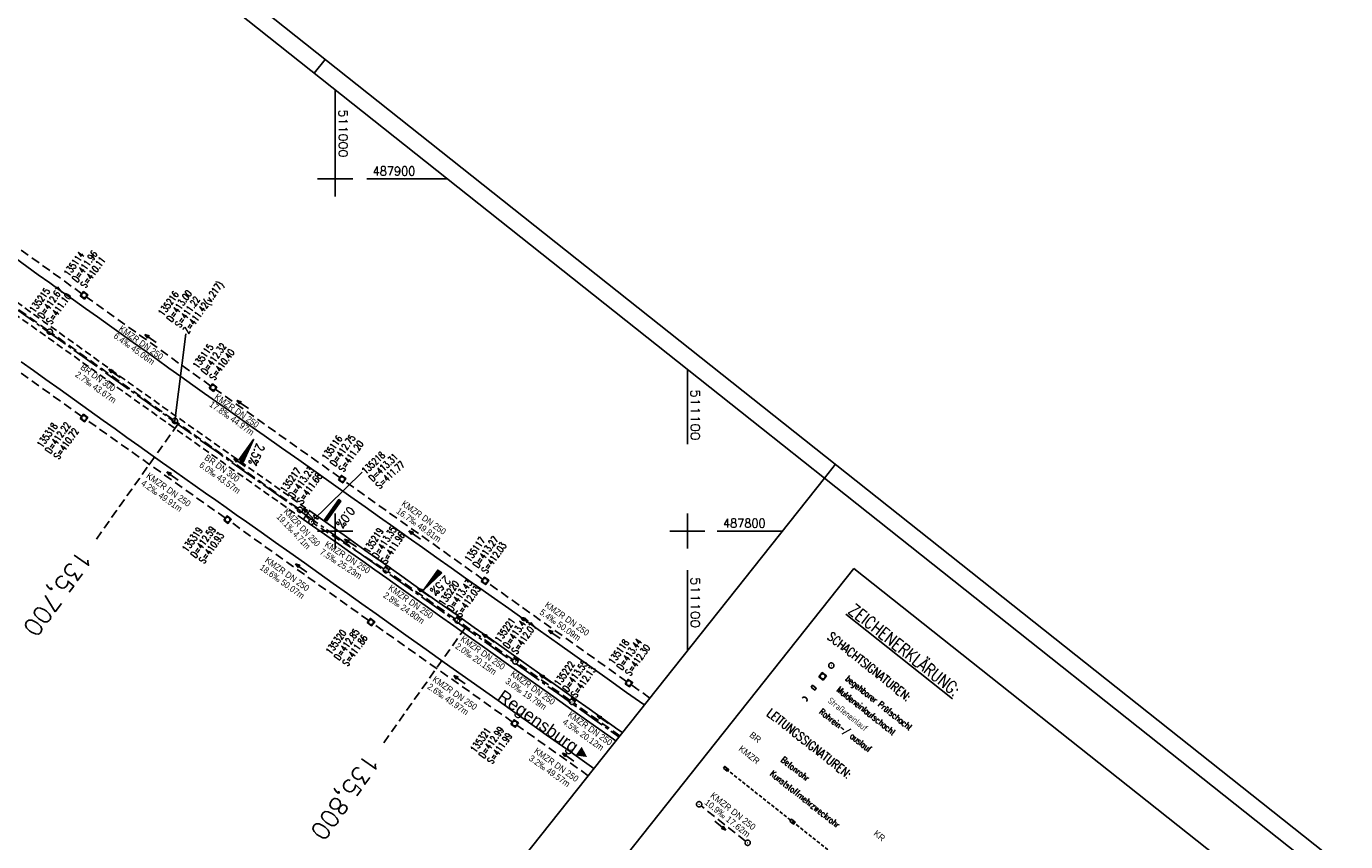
# Model space of a CAD drawing. Extents: x 510213 to 511287, y 487471 to 488410.
# Tile 8 of 8: x 510912 to 511287, y 487712 to 487943. Entities that reach past the tile are written whole.
import ezdxf
from ezdxf.enums import TextEntityAlignment as Align

# ---------------------------------------------------------------- set-up
doc = ezdxf.new("R2010")
doc.units = 0
doc.header["$LTSCALE"] = 10
doc.header["$MEASUREMENT"] = 0
for name, pattern in [('ACHSE', [5.5, 4, -0.5, 0.5, -0.5]), ('LT00', [0]), ('LT11', [0.3, 0.2, -0.1]), ('LT17', [0.15, 0.1, -0.05]), ('STRICHLINIE2', [0.375, 0.25, -0.125])]:
    doc.linetypes.add(name, pattern=pattern)
doc.layers.get('0').update_dxf_attribs({"linetype": 'LT00'})
for name, color, linetype in [('--HALTUNG', 7, 'STRICHLINIE2'), ('--HALTUNGSBESCHRIFT', 140, 'Continuous'), ('--ZEICHENERKLÄR', 7, 'Continuous'), ('-BESCH', 7, 'STRICHLINIE2'), ('-BKAN006', 140, 'LT00'), ('-BSCH006', 5, 'LT00'), ('-Halt-Pfeil', 4, 'LT00'), ('-RICHTUNG-NAME', 250, 'Continuous'), ('025', 7, 'Continuous'), ('035', 250, 'Continuous'), ('A-TEXT-KILOMETER', 30, 'LT17'), ('AX-020', 250, 'ACHSE'), ('MITTELSUE_L', 250, 'LT11'), ('QUER_OST', 11, 'LT00'), ('RAHMEN', 250, 'Continuous'), ('SCHLITZRINNE-KATASTER', 182, 'LT17'), ('V_BFBR_BAB', 250, 'LT00'), ('V_KA_MULD', 182, 'LT00'), ('V_KA_PRUF', 182, 'LT00'), ('V_MSUE', 1, 'LT00'), ('V_PARK_MS', 1, 'LT00'), ('V_RASTER', 250, 'LT00'), ('V_SINKK', 182, 'LT00'), ('V_UK_DURCH', 182, 'LT00')]:
    doc.layers.add(name, color=color, linetype=linetype)
doc.styles.add('Arial', font='ARIAL.TTF')
doc.styles.add('Haltungsbeschriftung', font='ARIAL.TTF', dxfattribs={"width": 0.75})
doc.styles.add('Kilometrierung', font='romans.shx')
doc.styles.add('ROMANS', font='romans.shx')
doc.styles.add('schachtbeschriftung', font='romans.shx', dxfattribs={"width": 0.75, "height": 0.2})
doc.styles.get("Standard").update_dxf_attribs({"font": 'romans.shx', "width": 0.8})

# ---------------------------------------------------------------- blocks, each defined once
blk = doc.blocks.new('SYMB0003')
at = {"color": 0, "linetype": 'ByBlock'}
for p, q in [((-0.015712, 0), (0.010166, 0.012015)), ((0, -0.021257), (-0.015712, 0)), ((0.010166, 0.012015), (0, -0.021257))]:
    blk.add_line(p, q, dxfattribs=at)
for points in [[(-0.031395, 0.499013), (-0.093691, 0.491144), (-0.154509, 0.475528), (-0.21289, 0.452414), (-0.267913, 0.422164), (-0.318712, 0.385257), (-0.364484, 0.342274), (-0.404509, 0.293893), (-0.438154, 0.240877), (-0.464888, 0.184062), (-0.484292, 0.124345), (-0.496058, 0.062667), (-0.5, 0)], [(-0.5, 0), (-0.496058, -0.062667), (-0.484292, -0.124345), (-0.464888, -0.184062), (-0.438154, -0.240877), (-0.404509, -0.293893), (-0.364485, -0.342274), (-0.318712, -0.385257), (-0.267914, -0.422164), (-0.21289, -0.452414), (-0.154509, -0.475529), (-0.093691, -0.491144), (-0.031395, -0.499014), (0.031395, -0.499014)], [(0.5, 0), (0.496057, 0.062667), (0.484292, 0.124345), (0.464888, 0.184062), (0.438153, 0.240877), (0.404509, 0.293893), (0.364484, 0.342274), (0.318712, 0.385257), (0.267913, 0.422164), (0.21289, 0.452414), (0.154509, 0.475528), (0.093691, 0.491144), (0.031395, 0.499013), (-0.031395, 0.499013)], [(0.031395, -0.499014), (0.093691, -0.491144), (0.154509, -0.475529), (0.21289, -0.452414), (0.267914, -0.422164), (0.318712, -0.385257), (0.364485, -0.342274), (0.404509, -0.293893), (0.438154, -0.240877), (0.464889, -0.184062), (0.484292, -0.124345), (0.496058, -0.062667), (0.5, 0)]]:
    blk.add_lwpolyline(points, dxfattribs=at)
blk = doc.blocks.new('SYMB1210')
at = {"color": 0, "linetype": 'ByBlock'}
blk.add_line((0.018815, -0.179014), (0.055623, -0.17119), dxfattribs=at)
for points in [[(-0.2, -0.2), (-0.2, 0.2), (0.2, 0.2), (0.2, -0.2), (-0.2, -0.2)], [(0.018815, 0.179014), (-0.018815, 0.179014), (-0.055623, 0.17119), (-0.09, 0.155885), (-0.120444, 0.133766), (-0.145623, 0.105801), (-0.164438, 0.073213), (-0.176067, 0.037424), (-0.18, 0)], [(-0.18, 0), (-0.176067, -0.037424), (-0.164438, -0.073213), (-0.145623, -0.105801), (-0.120444, -0.133766), (-0.09, -0.155885), (-0.055623, -0.17119), (-0.018815, -0.179014), (0.018815, -0.179014)], [(0.18, 0), (0.176067, 0.037424), (0.164438, 0.073213), (0.145623, 0.105801), (0.120444, 0.133766), (0.09, 0.155885), (0.055623, 0.17119), (0.018815, 0.179014)], [(0.055623, -0.17119), (0.09, -0.155885), (0.120444, -0.133766), (0.145623, -0.105801), (0.164438, -0.073213), (0.176067, -0.037424), (0.18, 0)]]:
    blk.add_lwpolyline(points, dxfattribs=at)
blk = doc.blocks.new('SYMB0011')
at = {"color": 0, "linetype": 'ByBlock'}
for p, q in [((0.5, 0), (-0.5, 0)), ((0, 0.5), (0, -0.5))]:
    blk.add_line(p, q, dxfattribs=at)
blk = doc.blocks.new('SYMB0652')
at = {"color": 0, "linetype": 'ByBlock'}
blk.add_lwpolyline([(-0.15, -0.075), (0.15, -0.075), (0.15, 0.075), (-0.15, 0.075), (-0.15, -0.075)], dxfattribs=at)
blk = doc.blocks.new('SYMB0070')
at = {"color": 0, "linetype": 'ByBlock'}
for p, q in [((-0.5, 0), (0.2, 0)), ((0.5, 0), (0.2, 0.1)), ((0.2, 0.1), (0.2, 0)), ((0.468, 0), (0.21, 0.086)), ((0.21, 0.086), (0.21, -0.086)), ((0.21, -0.086), (0.468, 0)), ((0.22, -0.072), (0.437, 0)), ((0.23, -0.058), (0.405, 0)), ((0.24, -0.045), (0.374, 0)), ((0.342, 0), (0.25, 0.031)), ((0.25, 0.031), (0.25, -0.031)), ((0.25, -0.031), (0.342, 0)), ((0.26, -0.017), (0.31, 0)), ((0.27, -0.003), (0.279, 0))]:
    blk.add_line(p, q, dxfattribs=at)
for points in [[(0.2, 0), (0.2, -0.1), (0.5, 0)], [(0.437, 0), (0.22, 0.072), (0.22, -0.072)], [(0.405, 0), (0.23, 0.058), (0.23, -0.058)], [(0.374, 0), (0.24, 0.045), (0.24, -0.045)], [(0.31, 0), (0.26, 0.017), (0.26, -0.017)], [(0.279, 0), (0.27, 0.003), (0.27, -0.003)]]:
    blk.add_lwpolyline(points, dxfattribs=at)
blk = doc.blocks.new('SYMB1107')
at = {"color": 0, "linetype": 'ByBlock'}
for points in [[(-0.2, 0), (-0.196157, 0.039018), (-0.184776, 0.076537), (-0.166294, 0.111114), (-0.141421, 0.141421), (-0.111114, 0.166294), (-0.076537, 0.184776), (-0.039018, 0.196157), (0, 0.2)], [(0, 0.2), (0.039018, 0.196157), (0.076537, 0.184776), (0.111114, 0.166294), (0.141421, 0.141421), (0.166294, 0.111114), (0.184776, 0.076537), (0.196157, 0.039018), (0.2, 0)]]:
    blk.add_lwpolyline(points, dxfattribs=at)

msp = doc.modelspace()

# ---------------------------------------------------------------- linework, layer by layer
at = {"layer": '--HALTUNG'}
msp.add_line((511116.53, 487711.92), (511103.92, 487721.93), dxfattribs=at)
at = {"layer": '-BESCH'}
for p, q in [((510928.04, 487867.41), (510887.89, 487896.27)), ((510918.31, 487857.07), (510884.09, 487881.45)), ((510964.67, 487841.18), (510929.26, 487866.53)), ((510928.05, 487832.52), (510888.36, 487860.82)), ((510953.86, 487831.71), (510919.54, 487856.2)), ((511001.35, 487815.15), (510965.89, 487840.31)), ((510968.78, 487803.68), (510929.27, 487831.65)), ((510989.37, 487806.46), (510955.08, 487830.84)), ((511041.93, 487786.27), (511002.57, 487814.28)), ((511009.52, 487774.56), (510970.01, 487802.81)), ((510992.7, 487803.14), (510990.5, 487805.48)), ((511013.76, 487789.29), (510993.84, 487802.19)), ((511034.06, 487775.04), (511015.01, 487788.45)), ((511082.76, 487757.25), (511043.15, 487785.4)), ((511050.35, 487745.75), (511010.74, 487773.69)), ((511050.51, 487763.4), (511035.29, 487774.18)), ((511066.63, 487751.93), (511051.73, 487762.54)), ((511089.35, 487752.55), (511083.98, 487756.38)), ((511080.83, 487741.82), (511067.85, 487751.06)), ((511071.85, 487730.51), (511051.57, 487744.88))]:
    msp.add_line(p, q, dxfattribs=at)
at = {"layer": '-BSCH006'}
for p, q in [((510954.47, 487831.27), (510957.53, 487856.03)), ((510993.21, 487802.6), (511007.67, 487816.69))]:
    msp.add_line(p, q, dxfattribs=at)
at = {"layer": '025'}
msp.add_lwpolyline([(511147.3, 487789.37), (511253.04, 487705.44), (511158.42, 487586.23), (511052.68, 487670.16)], close=True, dxfattribs=at)
at = {"layer": 'A-TEXT-KILOMETER', "ltscale": 2.5}
for p, q in [((510955.31, 487830.34), (510932.15, 487797.73)), ((511036.9, 487772.51), (511013.77, 487739.87))]:
    msp.add_line(p, q, dxfattribs=at)
at = {"layer": 'AX-020', "ltscale": 0.2, "flags": 128}
msp.add_lwpolyline([(510362.13, 488324.21), (510365.56, 488320.6), (510376.28, 488309.41), (510387.06, 488298.29), (510397.9, 488287.22), (510408.79, 488276.21), (510419.74, 488265.25), (510430.75, 488254.35), (510441.82, 488243.5), (510452.94, 488232.72), (510464.11, 488221.99), (510475.34, 488211.32), (510486.63, 488200.71), (510497.97, 488190.15), (510509.37, 488179.66), (510520.81, 488169.22), (510532.32, 488158.84), (510543.87, 488148.53), (510555.48, 488138.27), (510567.15, 488128.07), (510578.86, 488117.93), (510590.63, 488107.86), (510596.54, 488102.83), (510608.38, 488092.85), (510620.28, 488082.92), (510632.22, 488073.05), (510644.21, 488063.24), (510656.24, 488053.48), (510668.32, 488043.78), (510680.43, 488034.13), (510692.59, 488024.52), (510704.78, 488014.97), (510717.01, 488005.46), (510729.28, 487995.99), (510741.57, 487986.57), (510753.9, 487977.19), (510766.26, 487967.85), (510778.65, 487958.54), (510791.06, 487949.27), (510803.5, 487940.04), (510815.96, 487930.83), (510828.44, 487921.66), (510840.95, 487912.51), (510853.47, 487903.39), (510866.01, 487894.3), (510878.57, 487885.23), (510891.14, 487876.17), (510903.72, 487867.14), (510916.32, 487858.12), (510928.93, 487849.12), (510941.55, 487840.13), (510954.17, 487831.15), (510966.8, 487822.18), (510979.44, 487813.22), (510992.08, 487804.26), (511012.56, 487789.75), (511025.2, 487780.8), (511037.84, 487771.84), (511050.48, 487762.88), (511063.12, 487753.91), (511075.74, 487744.94), (511080.58, 487741.5)], dxfattribs=at)
at = {"layer": 'MITTELSUE_L', "flags": 128}
for points in [[(510991.01, 487803.26), (510988.38, 487805.11), (510985.76, 487806.96), (510983.13, 487808.82), (510980.51, 487810.68), (510976.43, 487813.57), (510972.34, 487816.46), (510968.26, 487819.35), (510964.18, 487822.24), (510960.1, 487825.14), (510949.93, 487832.37), (510939.78, 487839.62), (510935.71, 487842.54), (510931.63, 487845.46), (510927.55, 487848.38), (510923.48, 487851.3), (510919.4, 487854.21), (510915.34, 487857.11), (510911.29, 487860), (510907.24, 487862.89), (510903.18, 487865.78), (510899.13, 487868.67), (510894.53, 487871.95), (510889.94, 487875.24), (510885.35, 487878.53), (510880.77, 487881.82)], [(510882.58, 487884.29), (510885.42, 487882.25), (510888.26, 487880.21), (510891.11, 487878.17), (510893.96, 487876.14), (510896.81, 487874.11), (510900.88, 487871.21), (510904.96, 487868.3), (510909.03, 487865.39), (510913.1, 487862.48), (510917.17, 487859.56), (510921.23, 487856.64), (510925.29, 487853.72), (510929.35, 487850.8), (510933.41, 487847.88), (510937.49, 487844.96), (510941.56, 487842.04), (510945.64, 487839.13), (510949.72, 487836.22), (510953.8, 487833.31), (510957.19, 487830.92), (510960.58, 487828.53), (510963.96, 487826.14), (510967.35, 487823.75), (510970.74, 487821.36), (510974.13, 487818.97), (510977.85, 487816.33), (510981.58, 487813.69), (510985.3, 487811.05), (510989.02, 487808.4), (510992.74, 487805.75)]]:
    msp.add_lwpolyline(points, dxfattribs=at)
at = {"layer": 'QUER_OST'}
for p, q in [((510975.88, 487824.77), (510976.13, 487824.6)), ((510976.26, 487824.87), (510976.06, 487825.02)), ((510976.23, 487825.26), (510976.38, 487825.15)), ((510976.51, 487825.43), (510976.4, 487825.51)), ((510976.58, 487825.75), (510976.63, 487825.71)), ((510976.76, 487825.99), (510976.75, 487826)), ((510973.11, 487820.86), (510974.14, 487820.12)), ((510974.27, 487820.4), (510973.28, 487821.1)), ((510973.45, 487821.35), (510974.39, 487820.68)), ((510974.51, 487820.96), (510973.63, 487821.59)), ((510973.8, 487821.84), (510974.64, 487821.24)), ((510974.76, 487821.52), (510973.97, 487822.08)), ((510974.15, 487822.33), (510974.89, 487821.8)), ((510975.01, 487822.08), (510974.32, 487822.57)), ((510974.49, 487822.82), (510975.14, 487822.36)), ((510975.26, 487822.64), (510974.67, 487823.06)), ((510974.84, 487823.31), (510975.39, 487822.92)), ((510975.51, 487823.2), (510975.01, 487823.55)), ((510975.19, 487823.8), (510975.64, 487823.48)), ((510975.76, 487823.76), (510975.36, 487824.04)), ((510975.53, 487824.28), (510975.89, 487824.04)), ((510976.01, 487824.32), (510975.71, 487824.53)), ((510972.76, 487820.37), (510973.89, 487819.57)), ((510974.02, 487819.84), (510972.93, 487820.61)), ((510999.45, 487805.54), (510998.88, 487805.95)), ((510999.05, 487806.19), (510999.62, 487805.79)), ((510999.8, 487806.03), (510999.23, 487806.44)), ((510999.4, 487806.68), (510999.97, 487806.28)), ((511000.14, 487806.52), (510999.57, 487806.93)), ((510999.75, 487807.17), (511000.32, 487806.77)), ((511000.49, 487807.01), (510999.92, 487807.42)), ((511000.09, 487807.66), (511000.67, 487807.26)), ((511000.84, 487807.5), (511000.27, 487807.91)), ((511000.44, 487808.15), (511001.01, 487807.75)), ((511001.19, 487807.99), (511000.61, 487808.39)), ((511000.79, 487808.64), (511001.36, 487808.23)), ((511001.53, 487808.48), (511000.96, 487808.88)), ((510996.97, 487803.25), (510997.54, 487802.85)), ((510997.72, 487803.09), (510997.15, 487803.5)), ((510997.32, 487803.74), (510997.89, 487803.34)), ((510998.06, 487803.58), (510997.49, 487803.99)), ((510997.67, 487804.23), (510998.24, 487803.83)), ((510998.41, 487804.07), (510997.84, 487804.48)), ((510998.01, 487804.72), (510998.58, 487804.32)), ((510998.76, 487804.56), (510998.19, 487804.97)), ((510998.36, 487805.21), (510998.93, 487804.81)), ((510999.1, 487805.05), (510998.53, 487805.46)), ((510998.71, 487805.7), (510999.28, 487805.3)), ((511028.65, 487786.6), (511027.86, 487787.16)), ((511028.04, 487787.41), (511028.88, 487786.81)), ((511029.1, 487787.02), (511028.21, 487787.65)), ((511028.38, 487787.9), (511029.32, 487787.23)), ((511029.54, 487787.44), (511028.56, 487788.14)), ((511028.73, 487788.39), (511029.77, 487787.65)), ((511029.99, 487787.86), (511028.9, 487788.63)), ((511029.08, 487788.88), (511030.21, 487788.07)), ((511025.26, 487783.49), (511025.32, 487783.45)), ((511025.54, 487783.66), (511025.43, 487783.74)), ((511025.61, 487783.98), (511025.76, 487783.87)), ((511025.99, 487784.08), (511025.78, 487784.22)), ((511025.95, 487784.47), (511026.21, 487784.29)), ((511026.43, 487784.5), (511026.13, 487784.71)), ((511026.3, 487784.96), (511026.65, 487784.71)), ((511026.87, 487784.92), (511026.48, 487785.2)), ((511026.65, 487785.45), (511027.1, 487785.13)), ((511027.32, 487785.34), (511026.82, 487785.69)), ((511027, 487785.94), (511027.54, 487785.55)), ((511027.76, 487785.76), (511027.17, 487786.18)), ((511027.34, 487786.43), (511027.99, 487785.97)), ((511028.21, 487786.18), (511027.52, 487786.67)), ((511027.69, 487786.92), (511028.43, 487786.39)), ((511025.1, 487783.24), (511025.09, 487783.25))]:
    msp.add_line(p, q, dxfattribs=at)
for points in [[(510973.87, 487819.52), (510972.73, 487820.33), (510976.78, 487826.04), (510973.87, 487819.52)], [(510997.51, 487802.81), (510996.94, 487803.21), (511000.99, 487808.92), (511001.56, 487808.52), (510997.51, 487802.81)], [(511030.25, 487788.11), (511029.11, 487788.92), (511025.06, 487783.2), (511030.25, 487788.11)]]:
    msp.add_lwpolyline(points, dxfattribs=at)
at = {"layer": 'RAHMEN'}
for p, q in [((510997.15, 487933.96), (510994.04, 487930.05)), ((511142.05, 487818.95), (511138.94, 487815.03))]:
    msp.add_line(p, q, dxfattribs=at)
for points in [[(510213.32, 488176.96), (511102.3, 487471.31), (511286.95, 487703.93), (510397.97, 488409.58), (510213.32, 488176.96)], [(510236.01, 488165.33), (510960.51, 487590.24), (511138.94, 487815.03), (510414.45, 488390.12), (510236.01, 488165.33)]]:
    msp.add_lwpolyline(points, dxfattribs=at)
at = {"layer": 'RAHMEN', "flags": 128}
msp.add_lwpolyline([(510960.51, 487590.24), (511101.49, 487478.33), (511279.93, 487703.12), (511138.94, 487815.03)], dxfattribs=at)
at = {"layer": 'SCHLITZRINNE-KATASTER'}
msp.add_line((511110.96, 487732.45), (511148.73, 487702.47), dxfattribs=at)
at = {"layer": 'V_BFBR_BAB'}
for points in [[(510909.15, 487877.47), (510912.4, 487875.13), (510915.65, 487872.8), (510918.9, 487870.47), (510922.29, 487868.05), (510925.67, 487865.63), (510929.07, 487863.22), (510932.46, 487860.8), (510935.85, 487858.39), (510939.24, 487855.97), (510942.62, 487853.56), (510946, 487851.14), (510949.38, 487848.72), (510952.77, 487846.3), (510956.15, 487843.89), (510959.53, 487841.48), (510962.91, 487839.08), (510966.29, 487836.68), (510969.67, 487834.29), (510973.05, 487831.91), (510976.44, 487829.52), (510979.82, 487827.13), (510984.74, 487823.66), (510989.66, 487820.18), (510994.58, 487816.71), (510999.5, 487813.23), (511004.42, 487809.74), (511008.49, 487806.85), (511012.55, 487803.96), (511016.62, 487801.07), (511020.69, 487798.18), (511024.76, 487795.29), (511028.83, 487792.4), (511032.92, 487789.51), (511037, 487786.62), (511041.09, 487783.73), (511045.18, 487780.85), (511049.26, 487777.96), (511053.35, 487775.07), (511058.25, 487771.6), (511063.15, 487768.11), (511068.05, 487764.63), (511072.94, 487761.15), (511077.84, 487757.66), (511082.74, 487754.17), (511087.64, 487750.69), (511087.79, 487750.58)], [(511073.47, 487732.54), (511070.13, 487734.91), (511066.73, 487737.33), (511063.33, 487739.74), (511059.92, 487742.15), (511056.52, 487744.56), (511051.4, 487748.19), (511046.28, 487751.82), (511041.16, 487755.45), (511036.05, 487759.08), (511030.95, 487762.7), (511025.85, 487766.32), (511020.75, 487769.94), (511015.66, 487773.56), (511011.59, 487776.45), (511007.52, 487779.35), (511003.45, 487782.25), (510999.38, 487785.14), (510995.32, 487788.04), (510991.22, 487790.95), (510987.13, 487793.86), (510983.03, 487796.77), (510978.93, 487799.67), (510974.83, 487802.57), (510971.9, 487804.62), (510968.98, 487806.68), (510966.05, 487808.73), (510963.13, 487810.79), (510960.2, 487812.84), (510957.28, 487814.9), (510954.36, 487816.96), (510950.97, 487819.36), (510947.59, 487821.77), (510944.21, 487824.18), (510940.84, 487826.6), (510937.46, 487829.01), (510934.09, 487831.43), (510930.02, 487834.35), (510925.95, 487837.27), (510921.88, 487840.18), (510917.81, 487843.09), (510914.32, 487845.58), (510910.83, 487848.07)], [(511079.68, 487740.37), (511077.41, 487742), (511072.31, 487745.62), (511067.22, 487749.25), (511062.12, 487752.87), (511055.35, 487757.67), (511048.58, 487762.47), (511041.81, 487767.27), (511037.73, 487770.17), (511033.65, 487773.06), (511029.57, 487775.95), (511025.49, 487778.85), (511021.41, 487781.75), (511018.01, 487784.17), (511014.62, 487786.59), (511011.22, 487789.01), (511007.82, 487791.42), (511004.42, 487793.84), (511001.01, 487796.24), (510998.51, 487798), (510996.01, 487799.75), (510993.51, 487801.5), (510991.01, 487803.26)], [(510992.74, 487805.75), (510997.97, 487802.03), (511003.19, 487798.31), (511008.43, 487794.59), (511013.66, 487790.87), (511018.89, 487787.16), (511024.03, 487783.52), (511029.16, 487779.89), (511034.3, 487776.26), (511039.44, 487772.63), (511044.36, 487769.16), (511049.27, 487765.68), (511054.18, 487762.21), (511059.09, 487758.74), (511064, 487755.26), (511068.07, 487752.36), (511072.15, 487749.46), (511076.22, 487746.56), (511080.29, 487743.66), (511081.57, 487742.75)]]:
    msp.add_lwpolyline(points, dxfattribs=at)
at = {"layer": 'V_PARK_MS'}
msp.add_lwpolyline([(510991.01, 487803.26), (510991.21, 487803.65), (510991.98, 487804.77), (510992.43, 487805.32), (510992.74, 487805.75)], dxfattribs=at)
at = {"layer": 'V_RASTER'}
for p, q in [((511000, 487895), (511000, 487925.32)), ((511005, 487900), (510995, 487900)), ((511031.9, 487900), (511008.99, 487900)), ((511100, 487845.94), (511100, 487824.66)), ((511000, 487795), (511000, 487805)), ((511100, 487805), (511100, 487795)), ((511100, 487805), (511100, 487795)), ((510995, 487800), (511005, 487800)), ((511095, 487800), (511105, 487800)), ((511108.51, 487800), (511127.01, 487800)), ((511100, 487788.88), (511100, 487765.97))]:
    msp.add_line(p, q, dxfattribs=at)

# ---------------------------------------------------------------- block references
at = {"layer": '-Halt-Pfeil', "yscale": 4.000000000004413, "zscale": 4}
for p, xscale, rotation in [((510947.55, 487854.67), 4.000000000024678, 144.3955583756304), ((510937.28, 487844.77), 3.999999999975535, 144.4865583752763), ((510973.69, 487835.95), 4.000000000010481, 144.6407483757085), ((510972.81, 487819.46), 3.999999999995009, 144.5986683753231), ((510953.79, 487815.62), 4.000000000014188, 144.6968083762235), ((510992.33, 487805), 4.000000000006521, 133.2625283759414), ((511022.57, 487798.88), 4.000000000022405, 144.5600583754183), ((511004.35, 487796.58), 3.999999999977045, 147.0712483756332), ((510990.34, 487789.49), 3.999999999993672, 144.4341483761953), ((511025.11, 487782.56), 4.000000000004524, 144.8717883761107), ((511043.48, 487769.61), 4.000000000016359, 144.7107883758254), ((511062.2, 487770.64), 3.999999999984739, 144.5951783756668), ((511035.27, 487757.79), 3.99999999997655, 144.8017583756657), ((511059.76, 487758.05), 3.99999999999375, 144.5637383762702), ((511076.02, 487746.48), 3.999999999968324, 144.5391283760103), ((511066.13, 487735.79), 3.9999999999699, 144.6686883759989), ((511109.33, 487716.32), 4.000000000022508, 321.5583083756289)]:
    msp.add_blockref('SYMB0070', p, dxfattribs=dict(at, xscale=xscale, rotation=rotation))
at = {"layer": 'V_KA_MULD', "yscale": 3.799999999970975, "zscale": 3.8}
for p, xscale, rotation in [((510928.65, 487866.97), 3.79999999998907, 321.5583083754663), ((510965.28, 487840.74), 3.79999999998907, 321.5583083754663), ((510928.66, 487832.09), 3.79999999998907, 321.5583083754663), ((511001.96, 487814.72), 3.800000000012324, 325.1299064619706), ((510969.4, 487803.24), 3.79999999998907, 321.5583083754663), ((511042.54, 487785.83), 3.799999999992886, 325.2748755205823), ((511010.13, 487774.12), 3.79999999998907, 321.5583083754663), ((511083.37, 487756.81), 3.800000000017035, 325.6641145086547), ((511138.44, 487758.72), 3.79999999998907, 321.5583083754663), ((511050.96, 487745.32), 3.800000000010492, 324.1065400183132)]:
    msp.add_blockref('SYMB1210', p, dxfattribs=dict(at, xscale=xscale, rotation=rotation))
at = {"layer": 'V_KA_PRUF', "xscale": 1.500000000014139, "yscale": 1.499999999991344, "zscale": 1.5, "rotation": 321.5583083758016}
for p in [(510918.93, 487856.64), (510954.47, 487831.27), (510989.98, 487806.03), (510993.21, 487802.6), (511014.39, 487788.88), (511034.68, 487774.61), (511051.12, 487762.97), (511140.89, 487761.8), (511067.24, 487751.5), (511103.33, 487722.39), (511117.12, 487711.45)]:
    msp.add_blockref('SYMB0003', p, dxfattribs=at)
at = {"layer": 'V_MSUE', "xscale": 0.09999999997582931, "yscale": 0.09999999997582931, "zscale": 0.1, "rotation": 321.5583083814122}
for p in [(510991.21, 487803.65), (510991.98, 487804.77), (510992.43, 487805.32)]:
    msp.add_blockref('SYMB0011', p, dxfattribs=at)
at = {"layer": 'V_SINKK', "yscale": 4.500000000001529, "zscale": 4.5}
for p, xscale, rotation in [((510994.58, 487804.06), 4.49999999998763, 324.7630386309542), ((511014.94, 487789.65), 4.500000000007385, 324.2184040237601), ((511035.18, 487775.29), 4.499999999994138, 324.7464205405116), ((511051.49, 487763.74), 4.500000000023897, 324.7004127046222), ((511135.88, 487755.49), 4.500000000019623, 321.5583083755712), ((511067.71, 487752.28), 4.500000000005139, 323.9594587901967), ((511110.96, 487732.45), 4.500000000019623, 321.5583083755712), ((511129.85, 487717.46), 4.500000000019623, 321.5583083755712)]:
    msp.add_blockref('SYMB0652', p, dxfattribs=dict(at, xscale=xscale, rotation=rotation))
at = {"layer": 'V_UK_DURCH', "xscale": 4.000000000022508, "yscale": 4.000000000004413, "zscale": 4, "rotation": 321.5583083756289}
msp.add_blockref('SYMB1107', (511133.19, 487752.03), dxfattribs=at)

# ---------------------------------------------------------------- texts
at = {"layer": '--HALTUNGSBESCHRIFT', "style": 'Haltungsbeschriftung', "width": 0.95}
for s, p in [('BR', (511117.47, 487741.74)), ('KMZR', (511114.37, 487737.82)), ('KR', (511152.71, 487713.77))]:
    msp.add_text(s, height=1.8, rotation=321.5583, dxfattribs=at).set_placement(p)
for s, p in [('10.9‰ 17.62m', (511110.83, 487717.72)), ('KMZR DN 250', (511112.44, 487719.74))]:
    msp.add_text(s, height=1.8, rotation=321.5583, dxfattribs=at).set_placement(p, align=Align.CENTER)
at = {"layer": '--ZEICHENERKLÄR', "linetype": 'Continuous', "style": 'ROMANS', "width": 0.8}
for s, p in [('begehbarer Prüfschacht', (511144.7, 487757.74)), ('Muldeneinlaufschacht', (511142.21, 487754.61)), ('Straßeneinlauf', (511139.72, 487751.48)), ('Rohrein-/ auslauf', (511137.24, 487748.34)), ('Betonrohr', (511126.38, 487734.67)), ('Kunststoffmehrzweckrohr', (511123.27, 487730.75))]:
    msp.add_text(s, height=1.8, rotation=321.5583, dxfattribs=at).set_placement(p)
at = {"layer": '-BKAN006', "style": 'Haltungsbeschriftung'}
for s, rotation, width, p in [('KMZR DN 250', 324.3956, 0.9, (510938.36, 487857.08)), ('6.4‰ 45.06m', 324.3956, 0.9, (510936.87, 487855)), ('BR DN 300', 324.4865, 0.9, (510927.44, 487846.13)), ('2.7‰ 43.67m', 324.4865, 0.9, (510925.96, 487844.05)), ('17.8‰ 44.97m', 324.6408, 0.9, (510964.05, 487835.61)), ('KMZR DN 250', 324.6408, 0.9, (510965.53, 487837.7)), ('BR DN 300', 324.5987, 0.9, (510962.67, 487820.44)), ('6.0‰ 43.57m', 324.5987, 0.9, (510961.19, 487818.35)), ('4.2‰ 49.91m', 324.6968, 0.9, (510944.67, 487813.19)), ('KMZR DN 250', 324.6968, 0.9, (510946.15, 487815.28)), ('KMZR DN 250', 313.2625, 0.7, (510985.2, 487805.38)), ('16.7‰ 49.81m', 324.5601, 0.9, (511017.16, 487805.28)), ('KMZR DN 250', 324.5601, 0.9, (511018.65, 487807.37)), ('19.1‰ 4.71m', 313.2625, 0.7, (510983.19, 487803.86)), ('7.5‰ 25.23m', 327.0713, 0.9, (510995.42, 487793.62)), ('KMZR DN 250', 327.0713, 0.9, (510996.81, 487795.77)), ('KMZR DN 250', 324.4342, 0.9, (510979.86, 487791.34)), ('18.6‰ 50.07m', 324.4342, 0.9, (510978.37, 487789.25)), ('KMZR DN 250', 324.8718, 0.9, (511014.92, 487783.42)), ('2.8‰ 24.80m', 324.8718, 0.9, (511013.44, 487781.33)), ('KMZR DN 250', 324.5952, 0.9, (511059.33, 487778.61)), ('5.4‰ 50.09m', 324.5952, 0.9, (511057.84, 487776.53)), ('KMZR DN 250', 324.7108, 0.9, (511035.4, 487768.95)), ('2.0‰ 20.15m', 324.7108, 0.9, (511033.92, 487766.86)), ('KMZR DN 250', 324.8018, 0.9, (511027.45, 487757.49)), ('3.0‰ 19.79m', 324.5637, 0.9, (511048.13, 487756.93)), ('KMZR DN 250', 324.5637, 0.9, (511049.62, 487759.02)), ('2.6‰ 49.97m', 324.8018, 0.9, (511025.98, 487755.4)), ('4.5‰ 20.12m', 324.5391, 0.9, (511064.39, 487745.37)), ('KMZR DN 250', 324.5391, 0.9, (511065.87, 487747.45)), ('KMZR DN 250', 324.6687, 0.9, (511056.29, 487737.12)), ('3.2‰ 49.57m', 324.6687, 0.9, (511054.81, 487735.03))]:
    msp.add_text(s, height=1.8, rotation=rotation, dxfattribs=dict(at, width=width)).set_placement(p)
at = {"layer": '-BSCH006', "style": 'schachtbeschriftung', "width": 0.75}
for s, rotation, p in [('135114', 54.2906, (510924.38, 487872.19)), ('D=411.96', 54.2906, (510926.72, 487870.51)), ('S=410.11', 54.2906, (510929.06, 487868.83)), ('135215', 54.5426, (510914.64, 487861.84)), ('D=412.67', 54.5426, (510916.98, 487860.17)), ('S=411.10', 54.5426, (510919.33, 487858.5)), ('135216', 54.4865, (510951.22, 487860.92)), ('D=413.00', 54.4865, (510953.57, 487859.24)), ('Z=411.42(v.217)', 54.4865, (510958.26, 487855.9)), ('S=411.22', 54.4865, (510955.91, 487857.57)), ('135115', 54.3956, (510961.01, 487845.95)), ('D=412.32', 54.3956, (510963.35, 487844.28)), ('S=410.40', 54.3956, (510965.69, 487842.6)), ('135318', 54.5112, (510916.78, 487823.49)), ('D=412.22', 54.5112, (510919.12, 487821.82)), ('S=410.72', 54.5112, (510921.47, 487820.15)), ('135116', 54.6408, (510997.66, 487819.91)), ('D=412.75', 54.6408, (511000.01, 487818.24)), ('S=411.20', 54.6408, (511002.36, 487816.58)), ('135218', 43.2625, (511008.66, 487815.97)), ('D=413.31', 43.2625, (511010.63, 487813.87)), ('135217', 54.5987, (510985.89, 487810.75)), ('D=413.23', 54.5987, (510988.23, 487809.08)), ('S=411.77', 43.2625, (511012.6, 487811.78)), ('S=411.68', 54.5987, (510990.58, 487807.42)), ('135319', 54.6968, (510958.02, 487793.87)), ('D=412.59', 54.6968, (510960.37, 487792.21)), ('S=410.93', 54.6968, (510962.72, 487790.55)), ('135219', 57.0712, (511009.61, 487793.55)), ('D=413.35', 57.0712, (511012.03, 487791.98)), ('S=411.96', 57.0712, (511014.45, 487790.42)), ('135117', 54.5601, (511038.25, 487791.03)), ('D=413.27', 54.5601, (511040.6, 487789.36)), ('S=412.03', 54.5601, (511042.94, 487787.69)), ('135220', 54.8718, (511030.87, 487778.64)), ('D=413.43', 54.8718, (511033.23, 487776.99)), ('S=412.03', 54.8718, (511035.58, 487775.33)), ('135221', 54.7108, (511046.82, 487768.16)), ('D=413.49', 54.7108, (511049.17, 487766.5)), ('S=412.07', 54.7108, (511051.52, 487764.83)), ('135320', 54.4342, (510998.78, 487764.77)), ('D=412.85', 54.4342, (511001.12, 487763.1)), ('S=411.86', 54.4342, (511003.47, 487761.42)), ('135118', 54.5952, (511079.08, 487762.01)), ('D=413.44', 54.5952, (511081.42, 487760.34)), ('S=412.30', 54.5952, (511083.77, 487758.67)), ('135222', 54.5637, (511063.67, 487755.82)), ('D=413.55', 54.5637, (511066.01, 487754.15)), ('S=412.13', 54.5637, (511068.36, 487752.48)), ('135321', 54.8018, (511039.87, 487736.93)), ('D=412.99', 54.8018, (511042.22, 487735.27)), ('S=411.99', 54.8018, (511044.58, 487733.61))]:
    msp.add_text(s, height=2, rotation=rotation, dxfattribs=at).set_placement(p)
at = {"layer": '-RICHTUNG-NAME', "insert": (511070.83, 487733.2), "char_height": 3.5, "width": 39.0035, "attachment_point": 9, "rotation": 324.6132, "style": 'Arial'}
msp.add_mtext('\\pt4,12,15.5,23.75;{\\fSwis721 BlkOul BT|b0|i0|c0|p82;Regensburg\\fArial|b0|i0|c0|p32;►}', dxfattribs=at)
at = {"layer": '025', "width": 0.8}
for s, p in [('SCHACHTSIGNATUREN:', (511139.53, 487769.53)), ('LEITUNGSSIGNATUREN:', (511122.31, 487747.83))]:
    msp.add_text(s, height=2.5, rotation=321.5583, dxfattribs=at).set_placement(p)
at = {"layer": '035', "linetype": 'Continuous', "width": 0.8}
msp.add_text('%%UZEICHENERKLÄRUNG:', height=3.5, rotation=321.5583, dxfattribs=at).set_placement((511145.41, 487776.94))
at = {"layer": 'A-TEXT-KILOMETER', "style": 'Kilometrierung'}
for s, p in [('135,700', (510929.26, 487793.65)), ('135,800', (511010.88, 487735.79))]:
    msp.add_text(s, height=5, rotation=234.5583, dxfattribs=at).set_placement(p, align=Align.MIDDLE_LEFT)
at = {"layer": 'QUER_OST', "style": 'ROMANS', "width": 0.8}
for s, rotation, p in [('2.5%', 245.9712, (510977.78, 487825.07)), ('0.0%', 234.6738, (511003.76, 487807.12)), ('2.5%', 222.3277, (511031.34, 487787.52))]:
    msp.add_text(s, height=2.5, rotation=rotation, dxfattribs=at).set_placement(p)
at = {"layer": 'V_RASTER'}
for s, rotation, width, p in [(' 511000', 269.9986, 1.058, (511001, 487921.54)), (' 487900', 359.9986, 0.944, (511008.99, 487901)), (' 511100', 269.9986, 1.127, (511101, 487842.16)), (' 487800', 359.9986, 0.941, (511108.51, 487801)), (' 511100', 269.9986, 1.127, (511101, 487788.88))]:
    msp.add_text(s, height=2.5, rotation=rotation, dxfattribs=dict(at, width=width)).set_placement(p)

doc.saveas('drawing.dxf')
